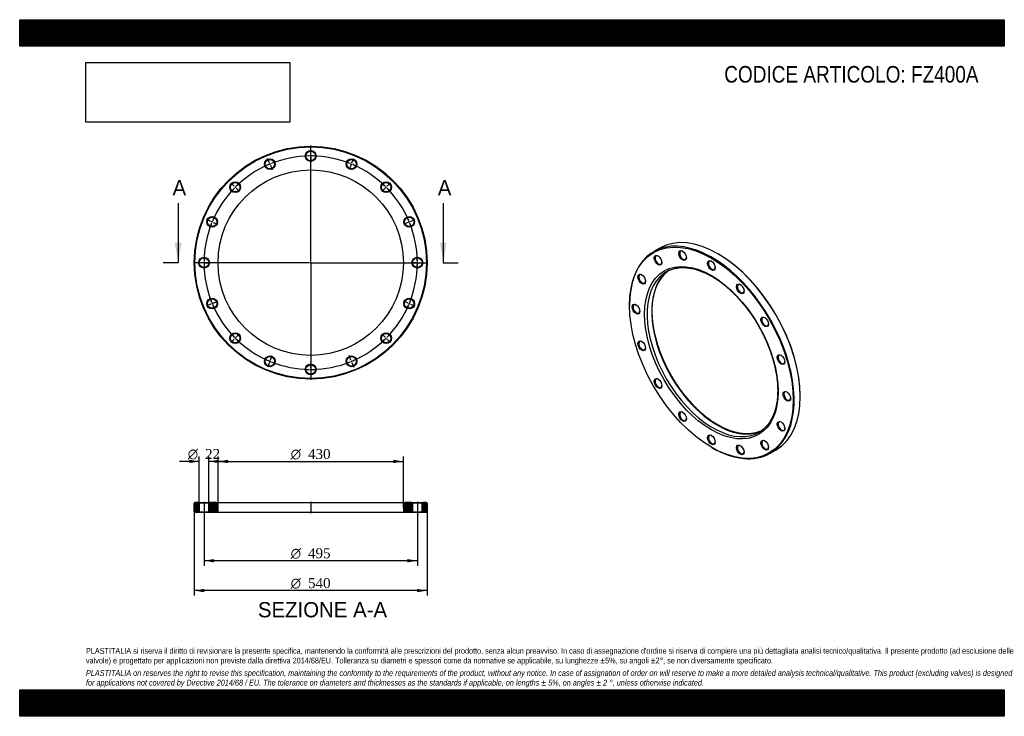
# Model space of a CAD drawing. Header units: millimetres. Extents: x 0 to 2285, y 0 to 1615.
import ezdxf
from ezdxf.enums import TextEntityAlignment as Align
from ezdxf.lldxf.tags import DXFTag

# ---------------------------------------------------------------- set-up
doc = ezdxf.new("R2010")
doc.units = ezdxf.units.MM
doc.header["$LTSCALE"] = 7.692308
for name, color, linetype in [('Default', 7, 'Continuous'), ('DV2_Default', 7, 'Continuous'), ('DV3_Default', 7, 'Continuous'), ('FZ400A', 7, 'Continuous')]:
    doc.layers.add(name, color=color, linetype=linetype)
doc.styles.add('SEACAD_Solid_Edge_ANSI', font='seans.ttf')
doc.styles.add('SEACAD_Solid_Edge_ANSI1_Symbols', font='semeca1.ttf')
doc.styles.add('SEACAD_Times_New_Roman', font='times.ttf')
tags = doc.linetypes.add('CENTER2', pattern=[28.575, 19.05, -3.175, 3.175, -3.175]).pattern_tags.tags
tags[10:11] = [DXFTag(74, 4), DXFTag(75, 0), DXFTag(340, '0'), DXFTag(46, 0.0), DXFTag(50, 0.0), DXFTag(44, 0.0), DXFTag(45, 0.0)]
tags[8:9] = [DXFTag(74, 4), DXFTag(75, 0), DXFTag(340, '0'), DXFTag(46, 0.0), DXFTag(50, 0.0), DXFTag(44, 0.0), DXFTag(45, 0.0)]
tags[6:7] = [DXFTag(74, 4), DXFTag(75, 0), DXFTag(340, '0'), DXFTag(46, 0.0), DXFTag(50, 0.0), DXFTag(44, 0.0), DXFTag(45, 0.0)]
tags[4:5] = [DXFTag(74, 4), DXFTag(75, 0), DXFTag(340, '0'), DXFTag(46, 0.0), DXFTag(50, 0.0), DXFTag(44, 0.0), DXFTag(45, 0.0)]
picture_1 = doc.add_image_def('image1.jpg', size_in_pixel=(4302, 1260))

# ---------------------------------------------------------------- blocks, each defined once
blk = doc.blocks.new('SE')
at = {"layer": 'FZ400A', "color": 7, "linetype": 'Continuous'}
for p, q in [((1485.2, 1085.7), (1471.1, 1077.5)), ((1621.3, 1071.7), (1620.2, 1072.3)), ((1415.2, 953.9), (1415.2, 952.7)), ((1811.2, 741.6), (1811.2, 742.9)), ((1605, 623.9), (1606.1, 623.2)), ((1741.1, 609.9), (1755.2, 618))]:
    blk.add_line(p, q, dxfattribs=at)
for centre, major_axis, start_param, end_param in [((1620.2, 851.9), (-135, 233.8), 3.141593, 6.283185), ((1606.1, 843.7), (135, -233.8), 0, 3.926991), ((1539.1, 1069.1), (-5.5, 9.53), 0, 3.860941), ((1539.1, 1069.1), (-5.5, 9.53), 5.563836, 6.283185), ((1482.3, 1058), (-5.5, 9.53), 0, 3.860941), ((1482.3, 1058), (-5.5, 9.53), 5.563836, 6.283185), ((1606.1, 1045.8), (-5.5, 9.53), 0, 3.860941), ((1606.1, 1045.8), (-5.5, 9.53), 5.563836, 6.283185), ((1621.3, 852.5), (134.3, -232.5), 0.785398, 2.356194), ((1618.5, 850.8), (107.5, -186.2), 3.202772, 6.220317), ((1607.9, 844.7), (-107.5, 186.2), 0, 0.061901), ((1607.9, 844.7), (-107.5, 186.2), 6.221894, 6.283185), ((1618.5, 850.8), (107.5, -186.2), 3.190946, 3.202772), ((1444.4, 1014.4), (-5.5, 9.53), 0, 3.860941), ((1444.4, 1014.4), (-5.5, 9.53), 5.563836, 6.283185), ((1607.9, 844.7), (-107.5, 186.2), 0.061901, 3.079467), ((1673.1, 991.7), (-5.5, 9.53), 0, 3.860941), ((1673.1, 991.7), (-5.5, 9.53), 5.563836, 6.283185), ((1431.1, 944.7), (-5.5, 9.53), 0, 3.860941), ((1431.1, 944.7), (-5.5, 9.53), 5.563836, 6.283185), ((1729.8, 915.1), (-5.5, 9.53), 0, 3.860941), ((1729.8, 915.1), (-5.5, 9.53), 5.563836, 6.283185), ((1444.4, 859.7), (-5.5, 9.53), 0, 3.860941), ((1444.4, 859.7), (-5.5, 9.53), 5.563836, 6.283185), ((1767.8, 827.7), (-5.5, 9.53), 0, 3.860941), ((1767.8, 827.7), (-5.5, 9.53), 5.563836, 6.283185), ((1482.3, 772.2), (-5.5, 9.53), 0, 3.860941), ((1482.3, 772.2), (-5.5, 9.53), 5.563836, 6.283185), ((1781.1, 742.7), (-5.5, 9.53), 0, 3.860941), ((1781.1, 742.7), (-5.5, 9.53), 5.563836, 6.283185), ((1539.1, 695.7), (-5.5, 9.53), 0, 3.860941), ((1539.1, 695.7), (-5.5, 9.53), 5.563836, 6.283185), ((1607.9, 844.7), (-107.5, 186.2), 3.079467, 3.203693), ((1767.8, 673), (-5.5, 9.53), 0, 3.860941), ((1767.8, 673), (-5.5, 9.53), 5.563836, 6.283185), ((1606.1, 641.6), (-5.5, 9.53), 0, 3.860941), ((1606.1, 641.6), (-5.5, 9.53), 5.563836, 6.283185), ((1618.5, 850.8), (107.5, -186.2), -0.062868, -0.049353), ((1606.1, 843.7), (135, -233.8), 5.497787, 6.283185), ((1673.1, 618.3), (-5.5, 9.53), 0, 3.860941), ((1673.1, 618.3), (-5.5, 9.53), 5.563836, 6.283185), ((1729.8, 629.4), (-5.5, 9.53), 0, 3.860941), ((1729.8, 629.4), (-5.5, 9.53), 5.563836, 6.283185)]:
    blk.add_ellipse(centre, major_axis=major_axis, ratio=0.57735, start_param=start_param, end_param=end_param, dxfattribs=at)
for centre, major_axis in [((1605, 843.1), (-134.3, 232.5)), ((1538.1, 1068.5), (6.3, -10.8)), ((1605, 843.1), (109.5, -189.7)), ((1481.3, 1057.4), (6.3, -10.8)), ((1605, 1045.2), (6.3, -10.8)), ((1443.3, 1013.8), (6.3, -10.8)), ((1672, 991.1), (6.3, -10.8)), ((1430, 944.1), (6.3, -10.8)), ((1728.8, 914.5), (6.3, -10.8)), ((1443.3, 859.1), (6.3, -10.8)), ((1766.7, 827.1), (6.3, -10.8)), ((1481.3, 771.6), (6.3, -10.8)), ((1780, 742), (6.3, -10.8)), ((1538.1, 695.1), (6.3, -10.8)), ((1766.7, 672.4), (6.3, -10.8)), ((1605, 641), (6.3, -10.8)), ((1728.8, 628.7), (6.3, -10.8)), ((1672, 617.7), (6.3, -10.8))]:
    blk.add_ellipse(centre, major_axis=major_axis, ratio=0.57735, dxfattribs=at)
for points, knots in [([(1620.5, 675.5), (1619.3, 676.2), (1616.5, 677.8), (1611.4, 681), (1605.5, 684.9), (1599.6, 689.1), (1593.8, 693.6), (1587.9, 698.3), (1582.1, 703.3), (1576.4, 708.4), (1570.7, 713.8), (1565.1, 719.4), (1559.6, 725.2), (1554.2, 731.2), (1548.9, 737.4), (1543.7, 743.8), (1538.5, 750.3), (1533.6, 757), (1528.7, 763.8), (1524, 770.8), (1519.5, 777.9), (1515.1, 785.1), (1510.8, 792.4), (1506.7, 799.8), (1502.8, 807.3), (1499.1, 814.8), (1495.6, 822.4), (1492.2, 830.1), (1489.1, 837.8), (1486.1, 845.5), (1483.4, 853.2), (1480.8, 860.9), (1478.5, 868.5), (1476.4, 876.2), (1474.5, 883.8), (1472.8, 891.4), (1471.4, 898.9), (1470.2, 906.3), (1469.2, 913.7), (1468.5, 920.9), (1467.9, 928), (1467.6, 935), (1467.6, 941.9), (1467.8, 948.6), (1468.2, 955.2), (1468.8, 961.6), (1469.6, 967.9), (1470.7, 973.9), (1472, 979.8), (1473.6, 985.5), (1475.3, 990.9), (1477.3, 996.2), (1479.4, 1001.2), (1481.8, 1006), (1484.4, 1010.5), (1487.2, 1014.8), (1490.2, 1018.9), (1493.4, 1022.7), (1496.7, 1026.3), (1500.3, 1029.5), (1503.1, 1031.8), (1504.6, 1032.8), (1504.8, 1033)], [0, 0, 0, 0, 0.008925, 0.025913, 0.042904, 0.059898, 0.076894, 0.093894, 0.110896, 0.127902, 0.14491, 0.161922, 0.178936, 0.195953, 0.212973, 0.229994, 0.247018, 0.264043, 0.28107, 0.298097, 0.315126, 0.332155, 0.349185, 0.366214, 0.383244, 0.400272, 0.4173, 0.434326, 0.451351, 0.468375, 0.485396, 0.502415, 0.519432, 0.536446, 0.553457, 0.570464, 0.587469, 0.60447, 0.621467, 0.638461, 0.655451, 0.672438, 0.689422, 0.706403, 0.723383, 0.740362, 0.757341, 0.774322, 0.791307, 0.808298, 0.825298, 0.842311, 0.85934, 0.876389, 0.893464, 0.910569, 0.927708, 0.944885, 0.9621, 0.979355, 0.996645, 1, 1, 1, 1]), ([(1506.9, 1034.2), (1508.1, 1034.7), (1510.5, 1035.8), (1514.8, 1037.2), (1519.5, 1038.5), (1524.4, 1039.5), (1529.3, 1040.2), (1534.4, 1040.6), (1539.7, 1040.7), (1545, 1040.5), (1550.4, 1040), (1555.9, 1039.2), (1561.5, 1038.1), (1567.1, 1036.7), (1572.9, 1035), (1578.6, 1033), (1584.5, 1030.7), (1590.3, 1028.2), (1596.2, 1025.3), (1602.1, 1022.2), (1608, 1018.8), (1614, 1015.2), (1619.9, 1011.3), (1625.8, 1007.1), (1631.7, 1002.7), (1637.5, 998), (1643.3, 993.1), (1649, 988), (1654.7, 982.6), (1660.3, 977), (1665.9, 971.3), (1671.3, 965.3), (1676.6, 959.1), (1681.9, 952.8), (1687, 946.3), (1692, 939.6), (1696.9, 932.8), (1701.6, 925.9), (1706.2, 918.8), (1710.6, 911.6), (1714.9, 904.3), (1719, 896.9), (1722.9, 889.5), (1726.7, 881.9), (1730.2, 874.3), (1733.6, 866.7), (1736.8, 859), (1739.8, 851.3), (1742.6, 843.6), (1745.1, 835.9), (1747.5, 828.2), (1749.6, 820.6), (1751.5, 812.9), (1753.2, 805.4), (1754.7, 797.9), (1756, 790.4), (1757, 783.1), (1757.8, 775.8), (1758.3, 768.7), (1758.7, 761.6), (1758.8, 754.7), (1758.6, 748), (1758.3, 741.4), (1757.7, 734.9), (1756.8, 728.7), (1755.8, 722.6), (1754.5, 716.7), (1753, 711), (1751.3, 705.5), (1749.4, 700.2), (1747.3, 695.2), (1744.9, 690.3), (1742.4, 685.7), (1739.6, 681.4), (1736.6, 677.3), (1733.5, 673.4), (1730.1, 669.8), (1726.6, 666.6), (1723.7, 664.1), (1722, 662.9), (1721.6, 662.6)], [0, 0, 0, 0, 0.009841, 0.023031, 0.036203, 0.04935, 0.062468, 0.075558, 0.088619, 0.101653, 0.114663, 0.127653, 0.140625, 0.153584, 0.166532, 0.179471, 0.192405, 0.205336, 0.218264, 0.231191, 0.244118, 0.257045, 0.269974, 0.282905, 0.295837, 0.308772, 0.32171, 0.33465, 0.347592, 0.360536, 0.373482, 0.386431, 0.399381, 0.412333, 0.425287, 0.438242, 0.451198, 0.464154, 0.477112, 0.49007, 0.503028, 0.515986, 0.528945, 0.541902, 0.554859, 0.567815, 0.580771, 0.593724, 0.606677, 0.619627, 0.632576, 0.645523, 0.658467, 0.67141, 0.684349, 0.697286, 0.71022, 0.723152, 0.73608, 0.749007, 0.761931, 0.774853, 0.787773, 0.800693, 0.813613, 0.826534, 0.839458, 0.852386, 0.86532, 0.878264, 0.89122, 0.904191, 0.917181, 0.930192, 0.94323, 0.956295, 0.96939, 0.982515, 0.995668, 1, 1, 1, 1]), ([(1719.2, 661.3), (1718.4, 660.9), (1716.3, 659.9), (1712.3, 658.5), (1707.6, 657.2), (1702.8, 656.2), (1697.8, 655.4), (1692.7, 655), (1687.5, 654.9), (1682.2, 655), (1676.8, 655.5), (1671.3, 656.3), (1665.7, 657.3), (1660.1, 658.7), (1654.4, 660.3), (1648.6, 662.2), (1642.8, 664.5), (1636.9, 667), (1631.1, 669.7), (1625.5, 672.7), (1622.2, 674.5), (1620.5, 675.5)], [0, 0, 0, 0, 0.030282, 0.085518, 0.140677, 0.195736, 0.250679, 0.305499, 0.360199, 0.414786, 0.469271, 0.523667, 0.577989, 0.632251, 0.686465, 0.740644, 0.794798, 0.848934, 0.90306, 0.957182, 1, 1, 1, 1])]:
    blk.add_open_spline(points, degree=3, knots=knots, dxfattribs=at)
blk = doc.blocks.new('SE1')
at = {"layer": 'Default', "color": 7, "linetype": 'CENTER2'}
for start, end in [(90.6945, 111.8055), (68.1945, 89.3055), (113.1945, 134.3055), (45.6945, 66.8055), (135.6945, 156.8055), (23.1945, 44.3055), (158.1945, 179.3055), (0.6945, 21.8055), (180.6945, 201.8055), (338.1945, 359.3055), (203.1945, 224.3055), (315.6945, 336.8055), (225.6945, 246.8055), (293.1945, 314.3055), (248.1945, 269.3055), (270.6945, 291.8055)]:
    blk.add_arc((675.2, 1051.9), 247.5, start, end, dxfattribs=at)
at = {"layer": 'DV2_Default', "color": 7, "linetype": 'CENTER2'}
for p, q in [((675.2, 1054.9), (675.2, 1323.6)), ((675.2, 1302.4), (675.2, 1313.6)), ((579.3, 1283.3), (575, 1293.7)), ((581, 1279.1), (579.9, 1281.9)), ((675.2, 1297.9), (675.2, 1300.9)), ((675.2, 1296.4), (675.2, 1285.1)), ((769.3, 1279.1), (770.5, 1281.9)), ((771, 1283.3), (775.3, 1293.7)), ((581.6, 1277.7), (585.9, 1267.3)), ((768.7, 1277.7), (764.4, 1267.3)), ((498, 1229), (490.1, 1236.9)), ((852.3, 1229), (860.2, 1236.9)), ((501.2, 1225.8), (499.1, 1227.9)), ((502.3, 1224.7), (510.2, 1216.8)), ((848.1, 1224.7), (840.1, 1216.8)), ((849.1, 1225.8), (851.2, 1227.9)), ((443.7, 1147.7), (433.3, 1152)), ((447.9, 1146), (445.1, 1147.1)), ((449.3, 1145.4), (459.7, 1141.1)), ((901.1, 1145.4), (890.7, 1141.1)), ((902.4, 1146), (905.2, 1147.1)), ((906.6, 1147.7), (917, 1152)), ((672.2, 1051.9), (403.4, 1051.9)), ((424.7, 1051.9), (413.4, 1051.9)), ((429.2, 1051.9), (426.2, 1051.9)), ((430.7, 1051.9), (441.9, 1051.9)), ((676.7, 1051.9), (673.7, 1051.9)), ((675.2, 1053.4), (675.2, 1050.4)), ((678.2, 1051.9), (946.9, 1051.9)), ((919.7, 1051.9), (908.4, 1051.9)), ((919.7, 1051.9), (909.9, 1051.9)), ((921.2, 1051.9), (924.2, 1051.9)), ((921.2, 1051.9), (924.2, 1051.9)), ((925.7, 1051.9), (935.4, 1051.9)), ((925.7, 1051.9), (936.9, 1051.9)), ((675.2, 1048.9), (675.2, 780.1)), ((449.3, 958.3), (459.7, 962.6)), ((901.1, 958.3), (890.7, 962.6)), ((443.7, 956), (433.3, 951.7)), ((447.9, 957.7), (445.1, 956.6)), ((902.4, 957.7), (905.2, 956.6)), ((906.6, 956), (917, 951.7)), ((498, 874.7), (490.1, 866.8)), ((501.2, 877.9), (499.1, 875.8)), ((502.3, 879), (510.2, 886.9)), ((848.1, 879), (840.1, 886.9)), ((849.1, 877.9), (851.2, 875.8)), ((852.3, 874.7), (860.2, 866.8)), ((581, 824.6), (579.9, 821.8)), ((581.6, 826), (585.9, 836.4)), ((768.7, 826), (764.4, 836.4)), ((769.3, 824.6), (770.5, 821.8)), ((579.3, 820.4), (575, 810)), ((675.2, 807.4), (675.2, 818.6)), ((675.2, 805.9), (675.2, 802.9)), ((675.2, 801.4), (675.2, 790.1)), ((771, 820.4), (775.3, 810))]:
    blk.add_line(p, q, dxfattribs=at)
for start, end in [(112.1528, 112.8472), (109.2012, 111.8055), (90.6945, 93.2988), (89.6528, 90.3472), (86.7012, 89.3055), (68.1945, 70.7988), (67.1528, 67.8472), (113.1945, 115.7988), (64.2012, 66.8055), (131.7012, 134.3055), (45.6945, 48.2988), (135.6945, 138.2988), (134.6528, 135.3472), (44.6528, 45.3472), (41.7012, 44.3055), (158.1945, 160.7988), (157.1528, 157.8472), (154.2012, 156.8055), (23.1945, 25.7988), (22.1528, 22.8472), (19.2012, 21.8055), (176.7012, 179.3055), (179.6528, 180.3472), (0.6945, 3.2988), (0.6945, 2.9516), (359.6528, 0.3472), (359.6528, 0.3472), (180.6945, 183.2988), (357.0484, 359.3055), (356.7012, 359.3055), (199.2012, 201.8055), (338.1945, 340.7988), (202.1528, 202.8472), (203.1945, 205.7988), (334.2012, 336.8055), (337.1528, 337.8472), (221.7012, 224.3055), (224.6528, 225.3472), (225.6945, 228.2988), (311.7012, 314.3055), (314.6528, 315.3472), (315.6945, 318.2988), (244.2012, 246.8055), (247.1528, 247.8472), (292.1528, 292.8472), (293.1945, 295.7988), (248.1945, 250.7988), (266.7012, 269.3055), (269.6528, 270.3472), (270.6945, 273.2988), (289.2012, 291.8055)]:
    blk.add_arc((675.2, 1051.9), 247.5, start, end, dxfattribs=at)
at = {"layer": 'FZ400A', "color": 7, "linetype": 'Continuous'}
for centre, radius in [((675.2, 1051.9), 270), ((675.2, 1051.9), 268.5), ((675.2, 1299.4), 12.5), ((675.2, 1299.4), 11), ((580.4, 1280.5), 12.5), ((580.4, 1280.5), 11), ((769.9, 1280.5), 12.5), ((769.9, 1280.5), 11), ((675.2, 1051.9), 215), ((500.2, 1226.9), 12.5), ((500.2, 1226.9), 11), ((850.2, 1226.9), 12.5), ((850.2, 1226.9), 11), ((446.5, 1146.6), 12.5), ((446.5, 1146.6), 11), ((903.8, 1146.6), 12.5), ((903.8, 1146.6), 11), ((427.7, 1051.9), 12.5), ((427.7, 1051.9), 11), ((922.7, 1051.9), 12.5), ((922.7, 1051.9), 11), ((446.5, 957.1), 12.5), ((446.5, 957.1), 11), ((903.8, 957.1), 12.5), ((903.8, 957.1), 11), ((500.2, 876.8), 12.5), ((500.2, 876.8), 11), ((850.2, 876.8), 12.5), ((850.2, 876.8), 11), ((580.4, 823.2), 12.5), ((580.4, 823.2), 11), ((769.9, 823.2), 12.5), ((769.9, 823.2), 11), ((675.2, 804.4), 12.5), ((675.2, 804.4), 11)]:
    blk.add_circle(centre, radius, dxfattribs=at)
blk = doc.blocks.new('SE3')
at = {"color": 7, "linetype": 'Continuous', "style": 'SEACAD_Solid_Edge_ANSI'}
blk.add_text('A', height=35.4, dxfattribs=at).set_placement((354.7, 1243.4), align=Align.TOP_LEFT)
blk = doc.blocks.new('SE4')
at = {"color": 7, "linetype": 'Continuous', "style": 'SEACAD_Solid_Edge_ANSI'}
blk.add_text('A', height=35.4, dxfattribs=at).set_placement((970.1, 1243.4), align=Align.TOP_LEFT)
blk = doc.blocks.new('SEANNOT_GROUP')
at = {"linetype": 'Continuous'}
blk.add_hatch(color=7, dxfattribs=at).paths.add_polyline_path([(359.8, 1098), (367.5, 1051.9), (375.2, 1098)])
at = {"color": 7, "linetype": 'Continuous'}
blk.add_lwpolyline([(367.5, 1190.3), (367.5, 1051.9)], dxfattribs=at)
blk = doc.blocks.new('SEANNOT_GROUP1')
at = {"linetype": 'Continuous'}
blk.add_hatch(color=7, dxfattribs=at).paths.add_polyline_path([(975.2, 1098), (982.9, 1051.9), (990.5, 1098)])
at = {"color": 7, "linetype": 'Continuous'}
blk.add_lwpolyline([(982.9, 1190.3), (982.9, 1051.9)], dxfattribs=at)
blk = doc.blocks.new('SE2')
at = {"layer": 'Default', "color": 7, "linetype": 'CENTER2'}
for p, q in [((367.5, 1051.9), (332.9, 1051.9)), ((982.9, 1051.9), (1017.5, 1051.9))]:
    blk.add_line(p, q, dxfattribs=at)
at = {"layer": 'Default'}
for name in ['SE3', 'SE4', 'SEANNOT_GROUP', 'SEANNOT_GROUP1']:
    blk.add_blockref(name, (0, 0), dxfattribs=at)
blk = doc.blocks.new('SE5')
at = {"layer": 'FZ400A', "linetype": 'Continuous'}
h = blk.add_hatch(dxfattribs=at)
h.set_pattern_fill('LINE', scale=0.62992, angle=45, style=0)
h.paths.add_polyline_path([(415.2, 495.7), (406.7, 495.7), (405.2, 494.2), (405.2, 474.2), (406.7, 472.7), (415.2, 472.7), (416.7, 474.2), (416.7, 494.2)])
h = blk.add_hatch(dxfattribs=at)
h.set_pattern_fill('LINE', scale=0.62992, angle=45, style=0)
edge = h.paths.add_edge_path()
edge.add_line((440.2, 472.7), (456.2, 472.7))
edge.add_arc((456.2, 476.7), 4, 270, 360)
edge.add_line((460.2, 476.7), (460.2, 491.7))
edge.add_arc((456.2, 491.7), 4, 0, 90)
edge.add_line((456.2, 495.7), (440.2, 495.7))
edge.add_line((440.2, 495.7), (438.7, 494.2))
edge.add_line((438.7, 494.2), (438.7, 474.2))
edge.add_line((438.7, 474.2), (440.2, 472.7))
h = blk.add_hatch(dxfattribs=at)
h.set_pattern_fill('LINE', scale=0.629921, angle=45, style=0)
edge = h.paths.add_edge_path()
edge.add_line((911.7, 474.2), (911.7, 494.2))
edge.add_line((911.7, 494.2), (910.2, 495.7))
edge.add_line((910.2, 495.7), (894.2, 495.7))
edge.add_arc((894.2, 491.7), 4, 90, 180)
edge.add_line((890.2, 491.7), (890.2, 476.7))
edge.add_arc((894.2, 476.7), 4, 180, 270)
edge.add_line((894.2, 472.7), (910.2, 472.7))
edge.add_line((910.2, 472.7), (911.7, 474.2))
h = blk.add_hatch(dxfattribs=at)
h.set_pattern_fill('LINE', scale=0.629921, angle=45, style=0)
h.paths.add_polyline_path([(933.7, 494.2), (933.7, 474.2), (935.2, 472.7), (943.7, 472.7), (945.2, 474.2), (945.2, 494.2), (943.7, 495.7), (935.2, 495.7)])
at = {"layer": 'DV3_Default', "color": 7, "linetype": 'CENTER2'}
for p, q in [((427.7, 497.5), (427.7, 471)), ((675.2, 497.5), (675.2, 471)), ((922.7, 497.5), (922.7, 471))]:
    blk.add_line(p, q, dxfattribs=at)
at = {"layer": 'FZ400A', "color": 7, "linetype": 'Continuous'}
for p, q in [((406.7, 495.7), (405.2, 494.2)), ((405.2, 474.2), (405.2, 494.2)), ((415.2, 495.7), (406.7, 495.7)), ((415.2, 495.7), (440.2, 495.7)), ((415.2, 495.7), (416.7, 494.2)), ((438.7, 494.2), (416.7, 494.2)), ((416.7, 494.2), (416.7, 474.2)), ((438.7, 494.2), (440.2, 495.7)), ((438.7, 474.2), (438.7, 494.2)), ((456.2, 495.7), (440.2, 495.7)), ((456.2, 495.7), (894.2, 495.7)), ((460.2, 476.7), (460.2, 491.7)), ((890.2, 491.7), (890.2, 476.7)), ((910.2, 495.7), (894.2, 495.7)), ((910.2, 495.7), (935.2, 495.7)), ((910.2, 495.7), (911.7, 494.2)), ((933.7, 494.2), (911.7, 494.2)), ((911.7, 494.2), (911.7, 474.2)), ((933.7, 494.2), (935.2, 495.7)), ((933.7, 474.2), (933.7, 494.2)), ((943.7, 495.7), (935.2, 495.7)), ((945.2, 494.2), (943.7, 495.7)), ((945.2, 494.2), (945.2, 474.2)), ((405.2, 474.2), (406.7, 472.7)), ((415.2, 472.7), (406.7, 472.7)), ((416.7, 474.2), (415.2, 472.7)), ((440.2, 472.7), (415.2, 472.7)), ((416.7, 474.2), (438.7, 474.2)), ((440.2, 472.7), (438.7, 474.2)), ((456.2, 472.7), (440.2, 472.7)), ((894.2, 472.7), (456.2, 472.7)), ((910.2, 472.7), (894.2, 472.7)), ((911.7, 474.2), (910.2, 472.7)), ((935.2, 472.7), (910.2, 472.7)), ((911.7, 474.2), (933.7, 474.2)), ((935.2, 472.7), (933.7, 474.2)), ((943.7, 472.7), (935.2, 472.7)), ((943.7, 472.7), (945.2, 474.2))]:
    blk.add_line(p, q, dxfattribs=at)
for centre, start, end in [((456.2, 491.7), 0, 90), ((894.2, 491.7), 90, 180), ((456.2, 476.7), 270, 0), ((894.2, 476.7), 180, 270)]:
    blk.add_arc(centre, 4, start, end, dxfattribs=at)
blk = doc.blocks.new('GDimGGroup')
at = {"layer": 'Default', "linetype": 'Continuous'}
for points in [[(483.2, 594.8), (460.2, 590.9), (483.2, 587.1)], [(867.1, 594.8), (867.1, 587.1), (890.2, 590.9)]]:
    blk.add_hatch(color=7, dxfattribs=at).paths.add_polyline_path(points)
at = {"layer": 'Default', "color": 7, "linetype": 'Continuous'}
for p, q in [((460.2, 484.2), (460.2, 602.5)), ((890.2, 484.2), (890.2, 602.5)), ((460.2, 590.9), (890.2, 590.9))]:
    blk.add_line(p, q, dxfattribs=at)
for s, height, style, p in [('O', 23.1, 'SEACAD_Solid_Edge_ANSI1_Symbols', (628.8, 619.8)), ('430', 23.08, 'SEACAD_Times_New_Roman', (669, 619.8))]:
    blk.add_text(s, height=height, dxfattribs=dict(at, style=style)).set_placement(p, align=Align.TOP_LEFT)
blk = doc.blocks.new('GDimGGroup1')
at = {"layer": 'Default', "linetype": 'Continuous'}
for points in [[(450.7, 356.9), (450.7, 364.6), (427.7, 360.8)], [(899.6, 356.9), (922.7, 360.8), (899.6, 364.6)]]:
    blk.add_hatch(color=7, dxfattribs=at).paths.add_polyline_path(points)
at = {"layer": 'Default', "color": 7, "linetype": 'Continuous'}
for p, q in [((427.7, 472.7), (427.7, 349.2)), ((922.7, 472.7), (922.7, 349.2)), ((922.7, 360.8), (427.7, 360.8))]:
    blk.add_line(p, q, dxfattribs=at)
for s, height, style, p in [('O', 23.1, 'SEACAD_Solid_Edge_ANSI1_Symbols', (628.8, 389.6)), ('495', 23.08, 'SEACAD_Times_New_Roman', (669, 389.6))]:
    blk.add_text(s, height=height, dxfattribs=dict(at, style=style)).set_placement(p, align=Align.TOP_LEFT)
blk = doc.blocks.new('GDimGGroup2')
at = {"layer": 'Default', "linetype": 'Continuous'}
for points in [[(428.2, 287.7), (428.2, 295.4), (405.2, 291.5)], [(922.1, 287.7), (945.2, 291.5), (922.1, 295.4)]]:
    blk.add_hatch(color=7, dxfattribs=at).paths.add_polyline_path(points)
at = {"layer": 'Default', "color": 7, "linetype": 'Continuous'}
for p, q in [((405.2, 484.2), (405.2, 280)), ((945.2, 484.2), (945.2, 280)), ((945.2, 291.5), (405.2, 291.5))]:
    blk.add_line(p, q, dxfattribs=at)
for s, height, style, p in [('O', 23.1, 'SEACAD_Solid_Edge_ANSI1_Symbols', (628.8, 320.4)), ('540', 23.08, 'SEACAD_Times_New_Roman', (669, 320.4))]:
    blk.add_text(s, height=height, dxfattribs=dict(at, style=style)).set_placement(p, align=Align.TOP_LEFT)
blk = doc.blocks.new('GDimGGroup3')
at = {"layer": 'Default', "linetype": 'Continuous'}
for points in [[(393.6, 594.9), (393.6, 587.2), (416.7, 591)], [(461.7, 594.9), (438.7, 591), (461.7, 587.2)]]:
    blk.add_hatch(color=7, dxfattribs=at).paths.add_polyline_path(points)
at = {"layer": 'Default', "color": 7, "linetype": 'Continuous'}
for p, q in [((416.7, 484.2), (416.7, 602.6)), ((438.7, 484.2), (438.7, 602.6)), ((416.7, 591), (370.5, 591)), ((484.8, 591), (438.7, 591))]:
    blk.add_line(p, q, dxfattribs=at)
for s, height, style, p in [('O', 23.1, 'SEACAD_Solid_Edge_ANSI1_Symbols', (390.1, 619.9)), ('22', 23.08, 'SEACAD_Times_New_Roman', (430.2, 619.9))]:
    blk.add_text(s, height=height, dxfattribs=dict(at, style=style)).set_placement(p, align=Align.TOP_LEFT)

msp = doc.modelspace()

# ---------------------------------------------------------------- hatches: boundary and pattern name
at = {"layer": 'Default', "linetype": 'Continuous'}
h = msp.add_hatch(dxfattribs=at)
h.set_pattern_fill('LINE', scale=0.629921, angle=45, style=0)
h.paths.add_polyline_path([(2284.6, 1553.8), (2284.6, 1615.4), (0, 1615.4), (0, 1553.8)])
for points in [[(2284.6, 1553.8), (2284.6, 1615.4), (0, 1615.4), (0, 1553.8)], [(2284.6, 0), (2284.6, 61.5), (0, 61.5), (0, 0)]]:
    msp.add_hatch(color=7, dxfattribs=at).paths.add_polyline_path(points)
h = msp.add_hatch(dxfattribs=at)
h.set_pattern_fill('LINE', scale=0.629921, angle=45, style=0)
h.paths.add_polyline_path([(2284.6, 0), (2284.6, 61.5), (0, 61.5), (0, 0)])

# ---------------------------------------------------------------- linework, layer by layer
at = {"layer": 'Default', "color": 7, "linetype": 'Continuous'}
for p, q in [((0, 1615.4), (2284.6, 1615.4)), ((0, 1553.8), (0, 1615.4)), ((2284.6, 1615.4), (2284.6, 1553.8)), ((2284.6, 1553.8), (0, 1553.8)), ((0, 61.5), (2284.6, 61.5)), ((0, 0), (0, 61.5)), ((2284.6, 61.5), (2284.6, 0)), ((2284.6, 0), (0, 0))]:
    msp.add_line(p, q, dxfattribs=at)

# ---------------------------------------------------------------- block references
at = {"layer": 'Default'}
for name in ['SE1', 'SE2', 'SE', 'GDimGGroup3', 'GDimGGroup', 'SE5', 'GDimGGroup2', 'GDimGGroup1']:
    msp.add_blockref(name, (0, 0), dxfattribs=at)

# ---------------------------------------------------------------- texts
at = {"layer": 'Default', "color": 7, "linetype": 'Continuous', "style": 'SEACAD_Solid_Edge_ANSI'}
msp.add_text('SEZIONE A-A', height=35.385, dxfattribs=at).set_placement((552.7, 264.9), align=Align.TOP_LEFT)
at = {"layer": 'Default', "attachment_point": 1}
for s, insert, char_height, width in [('{\\fArial Narrow|b0||i0||c0|p34;\\C7;\\H38.46153846;\\W1.;CODICE ARTICOLO: FZ400A}', (1634.8, 1508), 38.462, 609.997), ("{\\fArial Narrow|b0||i0||c0|p34;\\C7;\\H13.46153846;\\W1.;PLASTITALIA si riserva il diritto di revisionare la presente specifica, mantenendo la conformità alle prescrizioni del prodotto, senza alcun preavviso. In caso di assegnazione d'ordine si riserva di compiere una più dettagliata analisi tecnico/qualitativa. Il presente prodotto (ad esclusione delle \\P}{\\fArial Narrow|b0||i0||c0|p34;\\C7;\\H13.46153846;\\W1.;valvole) è progettato per applicazioni non previste dalla direttiva 2014/68/EU. Tolleranza su diametri e spessori come da normative se applicabile, su lunghezze ±5%, su angoli ±2°, se non diversamente specificato.\\P}{\\fArial Narrow|b0||i0||c0|p34;\\C7;\\H3.846153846;\\W1.;   \\P}{\\fArial Narrow|b0||i1||c0|p34;\\C7;\\H13.46153846;\\W1.;PLASTITALIA on reserves the right to revise this specification, maintaining the conformity to the requirements of the product, without any notice. In case of assignation of order on will reserve to make a more detailed analysis technical/qualitative. This product (excluding valves) is designed \\P}{\\fArial Narrow|b0||i1||c0|p34;\\C7;\\H13.46153846;\\W1.;for applications not covered by Directive 2014/68 / EU. The tolerance on diameters and thicknesses as the standards if applicable, on lengths ± 5%, on angles ± 2 °, unless otherwise indicated.\\P}", (153.8, 158.5), 13.4615, 1976.923)]:
    msp.add_mtext(s, dxfattribs=dict(at, insert=insert, char_height=char_height, width=width))

# ---------------------------------------------------------------- pictures from other files: only their frames are drawn
image = msp.add_image(picture_1, insert=(153.8, 1377.7), size_in_units=(472.7, 138.5))
image.dxf.flags = 7

doc.saveas('drawing.dxf')
